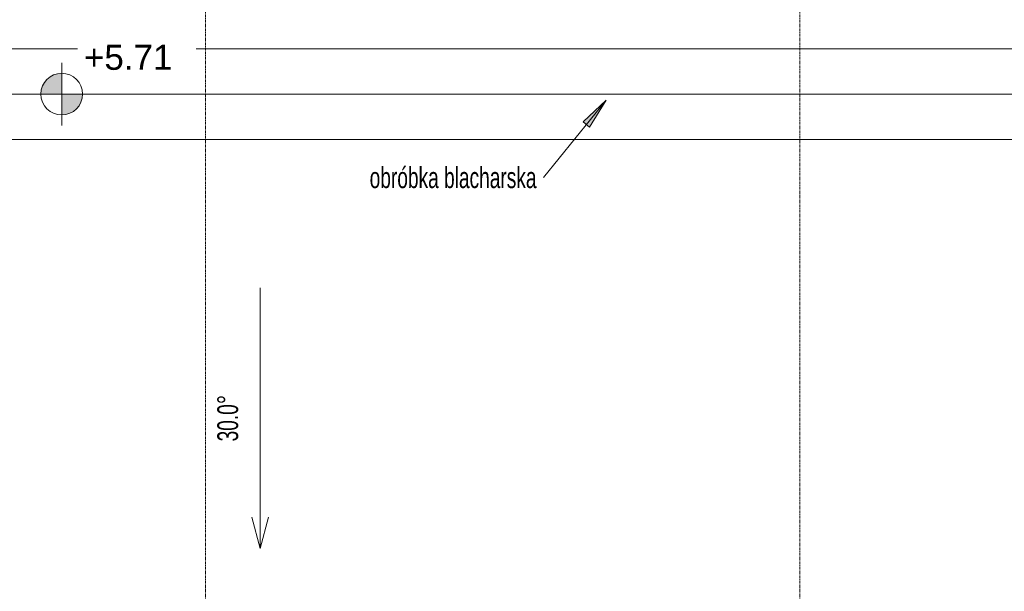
# Model space of a CAD drawing. Header units: millimetres. Extents: x -37728 to 44100, y 631619 to 691915.
# Tile 184 of 256: x -5082 to -363, y 671814 to 674555. Entities that reach past the tile are written whole.
import ezdxf

# ---------------------------------------------------------------- set-up
doc = ezdxf.new("R2010")
doc.units = ezdxf.units.MM
doc.linetypes.add('Linia siatki', pattern=[2.2225, 1.27, -0.3175, 0.3175, -0.3175])
doc.layers.add('_XREF', color=7, linetype='Continuous')
for name, color, linetype, lineweight in [('A-ROOF', 252, 'Continuous', 5), ('G-ANNO-DIMS', 252, 'Continuous', 5), ('G-ANNO-TEXT', 252, 'Continuous', 5), ('S-GRID', 252, 'Continuous', 5)]:
    doc.layers.add(name, color=color, linetype=linetype, lineweight=lineweight)
doc.styles.add('Arial Narrow_1', font='ARIALN.TTF', dxfattribs={"width": 0.8, "height": 10})
doc.styles.add('Arial_3', font='arial.ttf', dxfattribs={"height": 12})

# ---------------------------------------------------------------- blocks, each defined once
blk = doc.blocks.new('Rzędne punktów - M_Rzędna punktu - wypełniony obszar docelowy-7854280-Dach PB')
at = {"layer": 'G-ANNO-DIMS'}
h = blk.add_hatch(color=252, dxfattribs=at)
edge = h.paths.add_edge_path()
edge.add_line((0, 0), (-0.2, 0))
edge.add_arc((0, 0), 0.2, 90, 180, ccw=False)
edge.add_line((0, 0.2), (0, 0))
h = blk.add_hatch(color=252, dxfattribs=at)
edge = h.paths.add_edge_path()
edge.add_line((0, 0), (0.2, 0))
edge.add_arc((0, 0), 0.2, 270, 360, ccw=False)
edge.add_line((0, -0.2), (0, 0))
at = {"layer": 'G-ANNO-DIMS', "color": 252}
for p, q in [((0, -0.3), (0, 0.3)), ((-0.3, 0), (1.4, 0))]:
    blk.add_line(p, q, dxfattribs=at)
blk.add_circle((0, 0), 0.2, dxfattribs=at)
blk = doc.blocks.new('A$C4e31ac75')
at = {"layer": 'G-ANNO-TEXT'}
blk.add_hatch(color=256, dxfattribs=at).paths.add_polyline_path([(-549.41, 1888.78), (-560.36, 1878.34), (-557.29, 1875.86)])
at = {"layer": 'A-ROOF'}
for p, q in [((19.55, 1913.34), (-1104.48, 1913.34)), ((19.55, 1891.69), (-1104.48, 1891.69)), ((19.55, 1869.85), (-1104.48, 1869.85))]:
    blk.add_line(p, q, dxfattribs=at)
at = {"layer": 'G-ANNO-DIMS'}
for p, q in [((-715.14, 1798.81), (-715.14, 1673.81)), ((-715.14, 1673.81), (-719.16, 1688.81)), ((-715.14, 1673.81), (-711.12, 1688.81))]:
    blk.add_line(p, q, dxfattribs=at)
at = {"layer": 'G-ANNO-TEXT'}
for p, q in [((-549.41, 1888.78), (-579.35, 1851.63)), ((-549.41, 1888.78), (-560.36, 1878.34)), ((-557.29, 1875.86), (-549.41, 1888.78)), ((-560.36, 1878.34), (-557.29, 1875.86))]:
    blk.add_line(p, q, dxfattribs=at)
at = {"layer": 'S-GRID', "linetype": 'Linia siatki'}
for p, q in [((-741.35, 2434.18), (-741.35, 1320.54)), ((-456.55, 2434.18), (-456.55, 1320.54))]:
    blk.add_line(p, q, dxfattribs=at)
at = {"layer": 'G-ANNO-DIMS', "xscale": 49.99999999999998, "yscale": 49.99999999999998, "zscale": 49.99999999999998}
blk.add_blockref('Rzędne punktów - M_Rzędna punktu - wypełniony obszar docelowy-7854280-Dach PB', (-810.28, 1891.69), dxfattribs=at)
at = {"layer": 'G-ANNO-DIMS', "insert": (-735.73, 1725.16), "char_height": 10, "width": 26.7713, "attachment_point": 1, "rotation": 90, "line_spacing_factor": 0.974696, "style": 'Arial Narrow_1', "bg_fill": 3, "box_fill_scale": 1.25, "bg_fill_color": 256, "bg_fill_true_color": 13158600, "bg_fill_transparency": 0}
blk.add_mtext('30.0°', dxfattribs=at)
at = {"layer": 'G-ANNO-TEXT', "insert": (-662.71, 1856.63), "char_height": 10, "width": 100.692, "attachment_point": 1, "style": 'Arial Narrow_1'}
blk.add_mtext('obróbka blacharska', dxfattribs=at)
at = {"layer": 'G-ANNO-DIMS', "insert": (-799.65, 1915.33), "char_height": 12, "width": 50.6857, "attachment_point": 1, "line_spacing_factor": 0.941778, "style": 'Arial_3', "bg_fill": 3, "box_fill_scale": 1.25, "bg_fill_color": 256, "bg_fill_true_color": 13158600, "bg_fill_transparency": 0}
blk.add_mtext('+5.71', dxfattribs=at)

msp = doc.modelspace()

# ---------------------------------------------------------------- block references
at = {"layer": '_XREF', "xscale": 10, "yscale": 10, "zscale": 10}
msp.add_blockref('A$C4e31ac75', (3222.8, 655281.1), dxfattribs=at)

doc.saveas('drawing.dxf')
